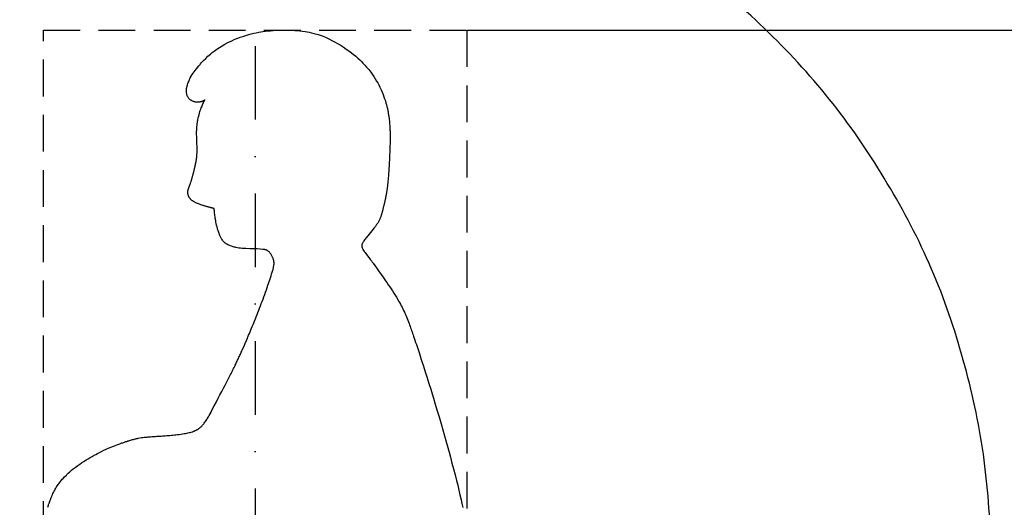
# Model space of a CAD drawing. Header units: millimetres. Extents: x -375 to 430, y -505 to 375.
# Tile 4 of 6: x -80 to 255, y 18 to 184. Entities that reach past the tile are written whole.
import ezdxf

# ---------------------------------------------------------------- set-up
doc = ezdxf.new("R2010")
doc.units = ezdxf.units.MM
doc.header["$LTSCALE"] = 5
doc.linetypes.add('ČERCHOVANÁX2', pattern=[2, 1, -0.5, 0, -0.5])
doc.linetypes.add('ČÁRKOVANÁX2', pattern=[1.5, 1, -0.5])
doc.layers.add('Kóty', color=2, linetype='Continuous')
doc.layers.add('Značka', color=7, linetype='Continuous')
doc.styles.get("Standard").update_dxf_attribs({"font": 'romand.shx', "height": 25})
doc.dimstyles.get("Standard").update_dxf_attribs({"dimtxt": 25, "dimasz": 30, "dimexe": 0.18, "dimexo": 0.0625, "dimgap": 12.5, "dimtad": 1, "dimdec": 0, "dimzin": 0, "dimdsep": 46, "dimtxsty": 'Standard', "dimcen": 0.09, "dimadec": 0, "dimazin": 0, "dimtfac": 1, "dimtdec": 0, "dimtofl": 0, "dimtmove": 0, "dimatfit": 3, "dimfxl": 1, "dimtolj": 1, "dimtzin": 0, "dimarcsym": 0})

# ---------------------------------------------------------------- blocks, each defined once
blk = doc.blocks.new('*D2')
at = {"layer": 'Defpoints', "color": 0, "transparency": 16777216}
for p in [(72, 180), (424.84, 180), (72, -180)]:
    blk.add_point(p, dxfattribs=at)
at = {"layer": 'Kóty', "color": 0, "lineweight": -2, "transparency": 16777216}
for p, q in [((72.06, 180), (425.02, 180)), ((424.84, -150), (424.84, 150)), ((72.06, -180), (425.02, -180))]:
    blk.add_line(p, q, dxfattribs=at)
at = {"layer": 'Kóty', "color": 0, "transparency": 16777216}
for points in [[(419.84, 150), (429.84, 150), (424.84, 180)], [(419.84, -150), (429.84, -150), (424.84, -180)]]:
    blk.add_solid(points, dxfattribs=at)
at = {"layer": 'Kóty', "color": 0, "transparency": 16777216, "insert": (399.84, 0), "char_height": 25, "attachment_point": 5, "rotation": 90}
blk.add_mtext('\\A1;360', dxfattribs=at)

msp = doc.modelspace()

# ---------------------------------------------------------------- linework, layer by layer
at = {"layer": 'Značka', "color": 6, "linetype": 'ČERCHOVANÁX2', "lineweight": 25, "ltscale": 5}
msp.add_line((0, 375), (0, -375), dxfattribs=at)
at = {"layer": 'Značka', "color": 1}
msp.add_lwpolyline([(250.05, 0.12), (250.04, 1.75), (250.03, 3.39, 0.032169), (247.54, 35.98, 0.035722), (240.66, 67.98, 0.036667), (229.93, 98.88, 0.034753), (214.9, 127.94, 0.03404), (196.45, 154.96, 0.034453), (174.5, 179.19, 0.034563), (149.7, 200.52, 0.034428), (122.2, 218.24, 0.03439), (92.73, 232.42, 0.034416), (61.59, 242.43, 0.034424), (29.45, 248.49, 0.034418), (-3.22, 250.1, 0.034416), (-35.84, 247.64, 0.034415), (-67.81, 240.73, 0.034415), (-98.68, 229.92, 0.034416)], format="xyb", dxfattribs=at)
at = {"layer": 'Značka', "color": 6, "linetype": 'ČÁRKOVANÁX2', "ltscale": 2.5}
msp.add_lwpolyline([(-72, -180), (-72, 180), (72, 180), (72, -180), (-72, -180)], dxfattribs=at)
at = {"layer": 'Značka', "color": 5}
for points in [[(6.41, 100.94), (6.41, 100.98), (6.41, 101.01), (6.38, 101.28), (6.34, 101.55), (6.29, 101.8), (6.23, 102.05), (6.16, 102.3), (6.07, 102.54), (6, 102.73), (5.92, 102.92), (5.81, 103.16), (5.69, 103.39), (5.55, 103.63), (5.41, 103.86), (5.28, 104.05), (5.14, 104.23), (5, 104.4), (4.84, 104.57), (4.72, 104.69), (4.58, 104.81), (4.41, 104.94), (4.23, 105.07), (4.16, 105.11), (4.09, 105.16), (4.03, 105.19), (3.97, 105.23), (3.91, 105.26), (3.85, 105.29), (3.8, 105.32), (3.75, 105.34), (3.69, 105.36), (3.64, 105.39), (3.63, 105.39), (3.62, 105.39), (3.45, 105.43), (3.27, 105.46), (2.92, 105.52), (2.57, 105.56), (1.65, 105.66), (0.72, 105.71), (-0.57, 105.75), (-1.85, 105.77), (-3.16, 105.81, -0.011345), (-4.47, 105.89, -0.01364), (-5.5, 106, -0.018769), (-6.52, 106.18, -0.027261), (-7.76, 106.51, -0.029423), (-8.96, 106.97), (-9.3, 107.13), (-9.63, 107.31), (-9.89, 107.48), (-10.15, 107.67), (-10.4, 107.87), (-10.63, 108.09), (-10.81, 108.27), (-10.97, 108.45), (-11.16, 108.7), (-11.34, 108.96), (-11.48, 109.18), (-11.61, 109.41), (-11.71, 109.6), (-11.8, 109.8), (-11.88, 110), (-11.96, 110.21), (-12.03, 110.37), (-12.08, 110.54), (-12.15, 110.75), (-12.21, 110.96), (-12.34, 111.29), (-12.48, 111.62), (-12.58, 111.89), (-12.67, 112.17), (-12.76, 112.46), (-12.84, 112.74), (-12.9, 112.97), (-12.96, 113.19), (-13.03, 113.48), (-13.09, 113.77), (-13.21, 114.31), (-13.32, 114.84), (-13.41, 115.29), (-13.49, 115.75), (-13.56, 116.2), (-13.63, 116.65), (-13.68, 117.01), (-13.73, 117.38), (-13.78, 117.83), (-13.83, 118.29), (-13.85, 118.42), (-13.86, 118.55), (-13.87, 118.66), (-13.88, 118.77), (-13.9, 118.88), (-13.91, 118.99), (-13.92, 119.08), (-13.93, 119.17), (-13.94, 119.26), (-13.94, 119.36), (-13.95, 119.37), (-13.95, 119.39), (-13.95, 119.39), (-13.96, 119.39), (-13.98, 119.4), (-13.99, 119.4), (-14.02, 119.41), (-14.06, 119.42), (-14.1, 119.43), (-14.14, 119.44), (-14.19, 119.45), (-14.24, 119.47), (-14.27, 119.48), (-14.31, 119.49), (-14.35, 119.5), (-14.4, 119.51), (-14.5, 119.54), (-14.61, 119.57), (-14.7, 119.6), (-14.79, 119.62), (-14.88, 119.65), (-14.97, 119.67), (-15.04, 119.69), (-15.11, 119.71), (-15.2, 119.74), (-15.29, 119.76), (-15.56, 119.83), (-15.83, 119.91), (-16.05, 119.97), (-16.27, 120.03), (-16.49, 120.1), (-16.71, 120.16), (-16.89, 120.21), (-17.07, 120.26), (-17.29, 120.33), (-17.51, 120.39), (-17.84, 120.49), (-18.16, 120.6), (-18.43, 120.69), (-18.7, 120.78), (-18.96, 120.88), (-19.23, 120.98), (-19.44, 121.07), (-19.65, 121.16), (-19.9, 121.27), (-20.16, 121.4), (-20.34, 121.49), (-20.53, 121.58), (-20.68, 121.66), (-20.83, 121.75), (-20.97, 121.83), (-21.12, 121.93), (-21.23, 122), (-21.34, 122.08), (-21.48, 122.19), (-21.61, 122.3), (-21.73, 122.4), (-21.84, 122.51), (-21.94, 122.6), (-22.03, 122.69), (-22.11, 122.79), (-22.2, 122.89), (-22.26, 122.97), (-22.32, 123.06), (-22.39, 123.17), (-22.46, 123.28), (-22.54, 123.41), (-22.6, 123.55), (-22.65, 123.67), (-22.7, 123.79), (-22.74, 123.91), (-22.77, 124.04), (-22.8, 124.14), (-22.82, 124.24), (-22.84, 124.37), (-22.86, 124.49), (-22.87, 124.61), (-22.88, 124.73), (-22.88, 124.83), (-22.88, 124.92), (-22.88, 125.02), (-22.87, 125.12), (-22.87, 125.19), (-22.86, 125.27, -0.007014), (-22.84, 125.37, -0.005167), (-22.83, 125.46, -0.008899), (-22.8, 125.64, -0.01042), (-22.76, 125.81), (-22.72, 125.95), (-22.68, 126.09), (-22.64, 126.23), (-22.59, 126.37), (-22.55, 126.48), (-22.51, 126.59), (-22.46, 126.73), (-22.41, 126.87), (-22.35, 127.03), (-22.3, 127.19), (-22.25, 127.32), (-22.2, 127.45), (-22.15, 127.58), (-22.1, 127.72), (-22.07, 127.82), (-22.03, 127.93), (-21.98, 128.06), (-21.94, 128.19), (-21.87, 128.4), (-21.8, 128.62), (-21.74, 128.79), (-21.68, 128.97), (-21.63, 129.15), (-21.58, 129.32), (-21.53, 129.46), (-21.49, 129.61), (-21.44, 129.79), (-21.39, 129.96), (-21.32, 130.18), (-21.26, 130.4), (-21.21, 130.59), (-21.16, 130.77), (-21.11, 130.96), (-21.06, 131.14), (-21.02, 131.29), (-20.98, 131.43), (-20.94, 131.62), (-20.89, 131.8), (-20.83, 132.02), (-20.78, 132.24), (-20.73, 132.42), (-20.69, 132.61), (-20.65, 132.79), (-20.6, 132.97), (-20.57, 133.12), (-20.54, 133.27), (-20.49, 133.45), (-20.45, 133.64), (-20.43, 133.74), (-20.41, 133.85), (-20.39, 133.94), (-20.37, 134.03), (-20.35, 134.12), (-20.33, 134.21), (-20.32, 134.28), (-20.3, 134.35), (-20.28, 134.44), (-20.26, 134.53), (-20.23, 134.67), (-20.2, 134.82), (-20.18, 134.93), (-20.15, 135.05), (-20.13, 135.17), (-20.1, 135.29), (-20.08, 135.39), (-20.07, 135.49), (-20.04, 135.61), (-20.02, 135.73, 0.007733), (-19.94, 136.27, 0.008587), (-19.87, 136.81, 0.006983), (-19.83, 137.26, 0.005767), (-19.8, 137.72, 0.004943), (-19.77, 138.18, 0.004605), (-19.76, 138.63), (-19.75, 139), (-19.75, 139.37), (-19.75, 139.83), (-19.76, 140.28), (-19.77, 140.72), (-19.79, 141.17), (-19.8, 141.53), (-19.82, 141.9), (-19.83, 142.27), (-19.84, 142.63), (-19.86, 142.93), (-19.87, 143.22), (-19.88, 143.59), (-19.88, 143.95), (-19.89, 144.42), (-19.9, 144.88), (-19.9, 145.27), (-19.89, 145.66), (-19.88, 146.05, -0.003933), (-19.86, 146.44), (-19.84, 146.75, -0.003842), (-19.82, 147.06, -0.004579), (-19.79, 147.44, -0.003318), (-19.75, 147.83, -0.003791), (-19.7, 148.25, -0.005346), (-19.64, 148.66, -0.00491), (-19.59, 149.01, -0.004395), (-19.53, 149.36, -0.004083), (-19.46, 149.7), (-19.39, 150.05), (-19.33, 150.32), (-19.27, 150.6), (-19.18, 150.94), (-19.09, 151.28), (-18.94, 151.8), (-18.79, 152.31), (-18.65, 152.74), (-18.5, 153.16), (-18.35, 153.58), (-18.18, 153.99), (-18.05, 154.33), (-17.9, 154.66), (-17.75, 155), (-17.59, 155.35), (-17.56, 155.41), (-17.53, 155.47), (-17.53, 155.48), (-17.52, 155.49), (-17.51, 155.52), (-17.5, 155.54), (-17.47, 155.6), (-17.44, 155.66), (-17.4, 155.74), (-17.36, 155.82), (-17.32, 155.9), (-17.28, 155.98), (-17.25, 156.05), (-17.22, 156.11), (-17.19, 156.18), (-17.15, 156.25), (-17.15, 156.26), (-17.14, 156.28), (-17.15, 156.27), (-17.16, 156.26), (-17.18, 156.24), (-17.2, 156.23), (-17.23, 156.21), (-17.25, 156.19), (-17.27, 156.17), (-17.3, 156.15), (-17.32, 156.14), (-17.34, 156.12), (-17.37, 156.11), (-17.39, 156.09), (-17.46, 156.05), (-17.53, 156.01), (-17.58, 155.98), (-17.64, 155.94), (-17.7, 155.91), (-17.76, 155.89), (-17.81, 155.87), (-17.85, 155.84), (-17.91, 155.82), (-17.97, 155.8), (-18.09, 155.75), (-18.21, 155.71), (-18.31, 155.68), (-18.41, 155.66), (-18.51, 155.63), (-18.61, 155.61), (-18.69, 155.6), (-18.77, 155.58), (-18.88, 155.57), (-18.98, 155.56), (-19.24, 155.53), (-19.5, 155.52), (-19.72, 155.52), (-19.94, 155.53), (-20.16, 155.56), (-20.37, 155.59), (-20.54, 155.63), (-20.71, 155.68), (-20.92, 155.75), (-21.12, 155.82), (-21.32, 155.91), (-21.5, 155.99), (-21.66, 156.08), (-21.8, 156.17), (-21.95, 156.27), (-22.08, 156.37), (-22.19, 156.46), (-22.29, 156.56), (-22.41, 156.68), (-22.52, 156.81), (-22.67, 156.99), (-22.8, 157.18), (-22.9, 157.34), (-22.99, 157.51), (-23.06, 157.69), (-23.13, 157.87), (-23.18, 158.01), (-23.23, 158.16), (-23.27, 158.35), (-23.31, 158.54), (-23.35, 158.84, -0.018797), (-23.37, 159.15, -0.015742), (-23.37, 159.4, -0.013002), (-23.36, 159.66, -0.011326), (-23.34, 159.92, -0.010521), (-23.31, 160.17, -0.007786), (-23.27, 160.37), (-23.23, 160.58), (-23.17, 160.83), (-23.11, 161.08, -0.016142), (-22.88, 161.84, -0.018032), (-22.6, 162.58, -0.014648), (-22.34, 163.18, -0.012147), (-22.04, 163.77), (-21.72, 164.34), (-21.37, 164.91), (-21.08, 165.35), (-20.78, 165.78), (-20.39, 166.32), (-19.98, 166.85), (-19.17, 167.86, -0.010831), (-18.32, 168.85), (-17.59, 169.64), (-16.82, 170.4), (-16.04, 171.13), (-15.23, 171.84), (-14.57, 172.38), (-13.89, 172.9), (-13.01, 173.52), (-12.12, 174.11), (-11.23, 174.67), (-10.33, 175.21), (-9.56, 175.63), (-8.77, 176.02), (-7.98, 176.4), (-7.18, 176.76), (-6.53, 177.03), (-5.87, 177.28), (-5.05, 177.58), (-4.21, 177.87), (-3.2, 178.19), (-2.19, 178.49), (-1.33, 178.72), (-0.48, 178.93), (0.38, 179.11), (1.25, 179.28), (1.94, 179.4), (2.64, 179.51), (3.51, 179.63), (4.39, 179.73), (5.23, 179.81), (6.07, 179.88), (6.77, 179.93), (7.48, 179.96), (8.18, 179.99), (8.88, 180), (9.45, 180), (10.01, 180), (10.72, 179.99), (11.43, 179.97), (12.47, 179.93), (13.51, 179.88), (14.37, 179.82), (15.23, 179.74), (16.09, 179.64), (16.95, 179.51), (17.63, 179.4), (18.31, 179.27), (19.15, 179.09), (19.99, 178.87), (21.39, 178.47, -0.014148), (22.76, 178.01), (23.89, 177.56), (25, 177.06), (26.1, 176.52), (27.18, 175.95), (28.03, 175.46), (28.86, 174.95), (29.89, 174.28), (30.9, 173.58), (31.82, 172.94), (32.72, 172.27), (33.46, 171.69), (34.18, 171.1), (34.88, 170.49), (35.57, 169.86), (36.11, 169.35), (36.63, 168.82), (37.27, 168.14), (37.89, 167.44), (38.59, 166.61), (39.27, 165.75), (39.81, 165.02), (40.32, 164.26), (40.82, 163.49), (41.29, 162.71), (41.65, 162.07), (41.99, 161.43), (42.4, 160.61), (42.79, 159.78), (43.16, 158.95), (43.5, 158.11), (43.77, 157.4), (44.02, 156.69), (44.26, 155.97), (44.47, 155.24), (44.63, 154.66), (44.78, 154.07), (44.95, 153.34), (45.1, 152.6, -0.007877), (45.32, 151.38, -0.009227), (45.51, 150.16, -0.007625), (45.62, 149.14, -0.00635), (45.72, 148.12, -0.005527), (45.79, 147.09, -0.005135), (45.83, 146.07, -0.003853), (45.86, 145.24, -0.003592), (45.87, 144.42, -0.003676), (45.87, 143.39, -0.002224), (45.86, 142.36), (45.85, 141.49), (45.82, 140.62), (45.8, 139.89), (45.78, 139.17), (45.75, 138.44), (45.71, 137.72), (45.69, 137.14), (45.66, 136.56), (45.62, 135.84), (45.58, 135.12), (45.54, 134.42), (45.5, 133.72), (45.46, 133.14), (45.43, 132.56), (45.39, 131.98), (45.35, 131.4), (45.32, 130.94), (45.28, 130.47), (45.23, 129.89), (45.18, 129.31), (45.12, 128.64, -0.002364), (45.05, 127.97, -0.002304), (44.99, 127.42, -0.002418), (44.93, 126.86, -0.002531), (44.86, 126.3, -0.002747), (44.78, 125.75, -0.00256), (44.72, 125.31, -0.002909), (44.65, 124.87, -0.003267), (44.55, 124.32, -0.002267), (44.45, 123.77, -0.002046), (44.36, 123.26, -0.00301), (44.26, 122.76, -0.002682), (44.17, 122.34, -0.001971), (44.08, 121.92, -0.00145), (43.98, 121.5, -0.001381), (43.89, 121.08, -0.000817), (43.81, 120.75, -0.000517), (43.73, 120.41, -0.000564), (43.62, 119.99, -0.000496), (43.52, 119.57, -0.00169), (43.37, 118.96, -0.003837), (43.21, 118.35, -0.004865), (43.07, 117.84, -0.006455), (42.92, 117.34, -0.007825), (42.76, 116.84, -0.009196), (42.58, 116.35, -0.008836), (42.43, 115.97, -0.011258), (42.26, 115.59, -0.013403), (42.02, 115.13, -0.009297), (41.77, 114.68), (41.65, 114.47), (41.52, 114.27), (41.41, 114.11), (41.3, 113.94), (41.18, 113.78), (41.07, 113.62), (40.97, 113.49), (40.87, 113.36), (40.77, 113.23), (40.67, 113.09), (40.65, 113.07), (40.63, 113.05), (40.37, 112.72), (40.11, 112.39), (39.64, 111.81), (39.17, 111.23), (38.29, 110.15, 0.006212), (37.41, 109.05, 0.012817), (36.98, 108.46, 0.02887), (36.59, 107.84, 0.024234), (36.43, 107.53, 0.037696), (36.31, 107.19, 0.030563), (36.26, 106.97, 0.035078), (36.24, 106.74, 0.035046), (36.26, 106.52, 0.031749), (36.3, 106.3, 0.029788), (36.37, 106.07), (36.47, 105.84, 0.02458), (36.65, 105.49), (36.87, 105.15, 0.014021), (37.34, 104.49), (37.84, 103.84), (38.98, 102.36, -0.005495), (40.09, 100.86), (40.66, 100.07), (41.22, 99.28), (41.69, 98.62), (42.16, 97.96), (42.63, 97.3), (43.1, 96.64), (43.48, 96.11), (43.85, 95.58), (44.32, 94.92), (44.78, 94.26, -0.008688), (46.7, 91.44, -0.014868), (48.47, 88.54, -0.012586), (49.64, 86.41, -0.012136), (50.71, 84.23, -0.010563), (51.65, 82.07, -0.008531), (52.51, 79.87, -0.00535), (53.2, 77.97, -0.003113), (53.86, 76.05, -0.002038), (54.79, 73.28), (55.7, 70.51), (56.46, 68.19), (57.22, 65.86), (57.84, 63.92), (58.45, 61.98), (59.06, 60.04), (59.67, 58.1), (60.14, 56.54), (60.62, 54.98), (61.21, 53.03), (61.79, 51.08), (62.5, 48.68), (63.21, 46.27), (63.79, 44.27), (64.37, 42.26), (64.93, 40.25), (65.49, 38.24), (65.94, 36.63), (66.37, 35.02), (66.91, 33), (67.44, 30.99), (67.94, 29.03), (68.44, 27.08), (68.84, 25.45), (69.24, 23.82), (69.62, 22.18), (69.99, 20.55), (70.28, 19.23), (70.56, 17.92)], [(-70.53, 17.96), (-70.4, 18.32), (-70.27, 18.69), (-70.2, 18.89), (-70.13, 19.1), (-70.06, 19.26), (-70, 19.43), (-69.94, 19.6), (-69.88, 19.77), (-69.83, 19.91), (-69.77, 20.04), (-69.71, 20.21), (-69.65, 20.38), (-69.57, 20.6), (-69.48, 20.83), (-69.41, 21.01), (-69.34, 21.2), (-69.27, 21.39), (-69.2, 21.57), (-69.14, 21.72), (-69.08, 21.87), (-69, 22.05), (-68.93, 22.24, -0.01186), (-68.56, 23.04, -0.013187), (-68.15, 23.82, -0.011045), (-67.79, 24.45, -0.010047), (-67.4, 25.07, -0.009328), (-66.98, 25.68, -0.009085), (-66.55, 26.27), (-66.19, 26.74), (-65.81, 27.19, -0.00847), (-65.32, 27.74), (-64.82, 28.27), (-64.19, 28.92, -0.00937), (-63.54, 29.55), (-62.99, 30.05), (-62.42, 30.54), (-61.83, 31.01), (-61.24, 31.47), (-60.76, 31.83), (-60.28, 32.17), (-59.66, 32.6), (-59.04, 33.02), (-58.25, 33.54), (-57.46, 34.05), (-56.79, 34.45), (-56.11, 34.85), (-55.43, 35.24), (-54.75, 35.62), (-54.19, 35.92), (-53.64, 36.21), (-52.94, 36.57), (-52.24, 36.92), (-51.43, 37.31), (-50.61, 37.69), (-49.93, 38), (-49.24, 38.3), (-48.54, 38.59), (-47.85, 38.87), (-47.29, 39.09), (-46.73, 39.3), (-46.02, 39.55), (-45.31, 39.8), (-45, 39.91), (-44.69, 40.01), (-44.43, 40.1), (-44.17, 40.18), (-43.91, 40.27), (-43.65, 40.35), (-43.44, 40.41), (-43.23, 40.48), (-42.97, 40.56), (-42.71, 40.64), (-42.36, 40.74), (-42, 40.85), (-41.7, 40.93), (-41.4, 41.02), (-41.11, 41.1), (-40.81, 41.17), (-40.57, 41.23), (-40.33, 41.29), (-40.02, 41.35), (-39.72, 41.41), (-39.17, 41.51), (-38.62, 41.61), (-38.16, 41.67), (-37.7, 41.73), (-37.23, 41.78), (-36.77, 41.83), (-36.4, 41.86), (-36.02, 41.89), (-35.56, 41.92), (-35.1, 41.96), (-34.5, 42), (-33.91, 42.04), (-33.42, 42.07), (-32.92, 42.1), (-32.43, 42.13), (-31.94, 42.17), (-31.54, 42.19), (-31.15, 42.22), (-30.66, 42.26), (-30.17, 42.29), (-29.56, 42.34), (-28.96, 42.39), (-28.46, 42.43), (-27.96, 42.48), (-27.46, 42.53), (-26.96, 42.58), (-26.56, 42.63), (-26.16, 42.67), (-25.67, 42.74), (-25.17, 42.81), (-24.65, 42.88), (-24.14, 42.97), (-23.71, 43.04), (-23.28, 43.13), (-22.86, 43.22), (-22.44, 43.32), (-22.1, 43.41), (-21.77, 43.51), (-21.35, 43.64), (-20.94, 43.78), (-20.78, 43.84), (-20.62, 43.9), (-20.49, 43.95), (-20.36, 44), (-20.23, 44.06), (-20.11, 44.12), (-20, 44.17), (-19.9, 44.22), (-19.78, 44.29), (-19.66, 44.35), (-19.53, 44.43), (-19.41, 44.5), (-19.31, 44.57), (-19.21, 44.64), (-19.12, 44.71), (-19.02, 44.78), (-18.94, 44.84), (-18.87, 44.9), (-18.79, 44.97), (-18.71, 45.04), (-18.7, 45.05), (-18.69, 45.06), (-18.61, 45.13), (-18.53, 45.2), (-18.37, 45.34), (-18.22, 45.49, 0.013424), (-17.85, 45.88, 0.012719), (-17.5, 46.28, 0.015273), (-17.07, 46.84, 0.012567), (-16.66, 47.42, 0.010224), (-16.27, 48.03, 0.007956), (-15.91, 48.65, 0.004775), (-15.62, 49.16), (-15.35, 49.67), (-15.01, 50.32), (-14.68, 50.96), (-13.94, 52.38), (-13.2, 53.8), (-12.58, 54.97), (-11.97, 56.14), (-11.35, 57.3), (-10.74, 58.46), (-10.25, 59.38), (-9.76, 60.31), (-9.16, 61.48), (-8.57, 62.65, 0.00193), (-7.76, 64.26, 0.002556), (-6.96, 65.89, 0.002263), (-6.3, 67.25, 0.001912), (-5.66, 68.62, 0.001774), (-5.02, 70, 0.001766), (-4.4, 71.38), (-3.9, 72.49), (-3.42, 73.6, 0.001517), (-2.81, 74.99, 0.001707), (-2.22, 76.38, 0.002768), (-1.21, 78.79, 0.002178), (-0.24, 81.2, 0.002146), (0.94, 84.15, 0.00183), (2.08, 87.12, 0.003264), (3.25, 90.22, 0.006369), (4.36, 93.34, 0.006386), (5.21, 95.89, 0.006044), (5.99, 98.49, 0.017364), (6.27, 99.55, 0.048455), (6.41, 100.63), (6.41, 100.78), (6.41, 100.94)]]:
    msp.add_lwpolyline(points, format="xyb", dxfattribs=at)

# ---------------------------------------------------------------- dimensions: what is measured, and where the dimension line sits
at = {"layer": 'Kóty'}
dim = msp.add_linear_dim(base=(424.84, 180), p1=(72, -180), p2=(72, 180), angle=90, dimstyle='Standard', dxfattribs=at)
dim.commit()
dim.dimension.update_dxf_attribs({"geometry": '*D2', "text_midpoint": (399.84, 0)})

doc.saveas('drawing.dxf')
